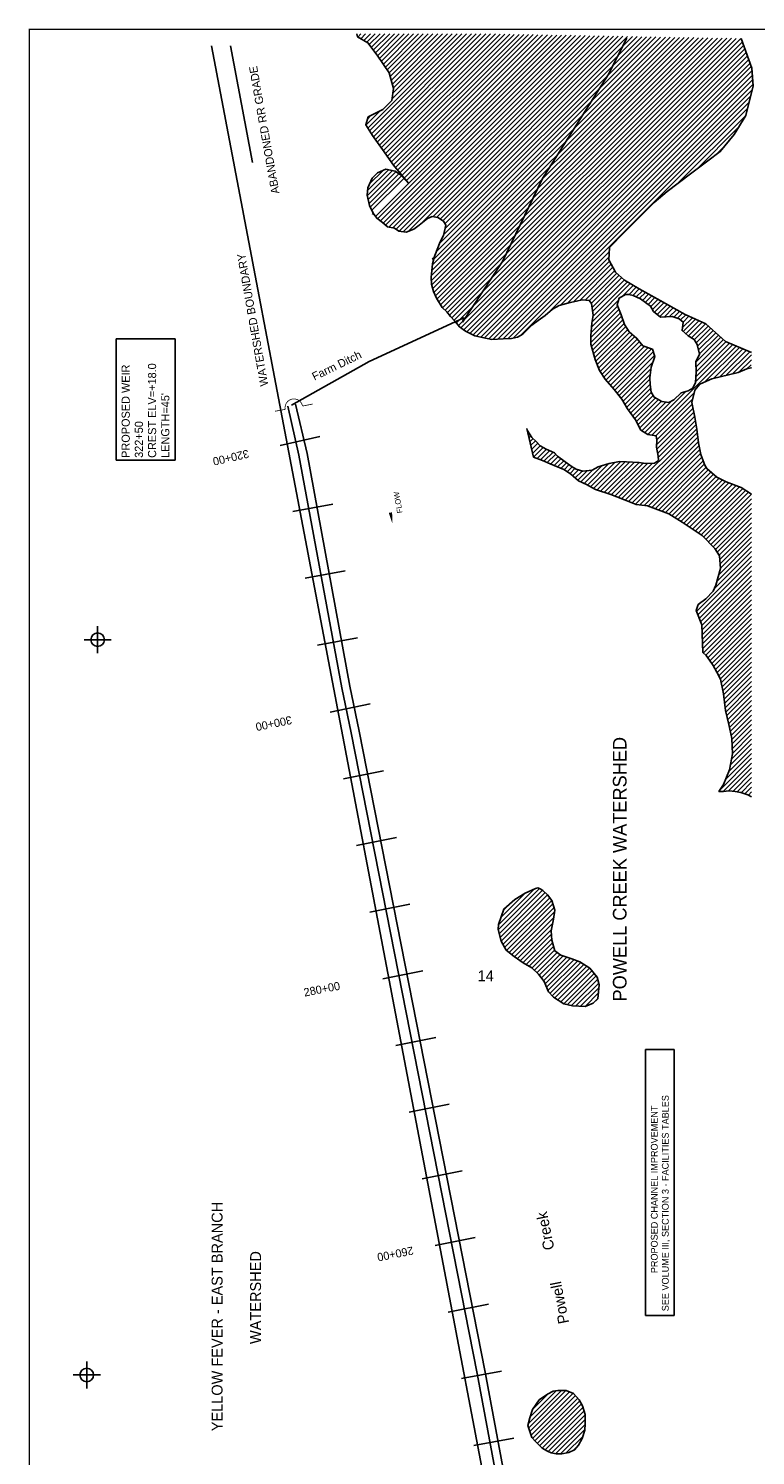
# Model space of a CAD drawing. Extents: x 208495 to 219212, y 864244 to 880254.
# Tile 2 of 3: x 208495 to 213839, y 869755 to 880254. Entities that reach past the tile are written whole.
import ezdxf
from ezdxf.enums import TextEntityAlignment as Align

# ---------------------------------------------------------------- set-up
doc = ezdxf.new("R2010")
doc.units = 0
doc.header["$LTSCALE"] = 800
doc.header["$PDMODE"] = 34
doc.header["$PDSIZE"] = 100
doc.linetypes.add('STREAM', pattern=[0])
doc.layers.get('0').update_dxf_attribs({"linetype": 'CONTINUOUS'})
for name, color, linetype in [('BORDER', 1, 'CONTINUOUS'), ('PROPOSED', 7, 'CONTINUOUS'), ('RR', 13, 'CONTINUOUS'), ('SEC', 2, 'CONTINUOUS'), ('STATIONS', 7, 'CONTINUOUS'), ('TEXT', 7, 'CONTINUOUS'), ('TRUNKS', 5, 'STREAM'), ('WETDBA', 12, 'CONTINUOUS'), ('WETFILL', 8, 'CONTINUOUS'), ('WSHEDS', 3, 'CONTINUOUS')]:
    doc.layers.add(name, color=color, linetype=linetype)

# ---------------------------------------------------------------- blocks, each defined once
blk = doc.blocks.new('FLARROW')
at = {"color": 0}
blk.add_lwpolyline([(-0.28, 0.019, 0, 0.05, 0), (-0.112, 0.019, 0, 0, -0.087559), (-0.012, 0.001, 0, 0, 0.245722), (0.075, 0.013, 0, 0, -0.309425), (0.212, 0.015, 0, 0, 0), (0.278, 0.013, 0, 0, 0)], format="xyseb", dxfattribs=at)
blk.add_text('FLOW', height=0.08, dxfattribs=at).set_placement((0.015, -0.157), align=Align.CENTER)
blk = doc.blocks.new('*X')
at = {"color": 0}
for p, q in [((210915, 880191), (210937, 880214)), ((210938, 880179), (210973, 880214)), ((210960, 880166), (211008, 880214)), ((210983, 880153), (211044, 880214)), ((210988, 879522), (211680, 880214)), ((211000, 880136), (211079, 880214)), ((211002, 879501), (211715, 880214)), ((211016, 879479), (211751, 880214)), ((211016, 880116), (211114, 880214)), ((211030, 879458), (211786, 880214)), ((211031, 880096), (211150, 880214)), ((211045, 879437), (211821, 880214)), ((211045, 878872), (212379, 880206)), ((211046, 880075), (211185, 880214)), ((211059, 879417), (211857, 880214)), ((211061, 878853), (212413, 880205)), ((211062, 880055), (211220, 880214)), ((211074, 879396), (211892, 880214)), ((211076, 880034), (211256, 880214)), ((211081, 878837), (212448, 880204)), ((211088, 879375), (211927, 880214)), ((211090, 880013), (211291, 880214)), ((211101, 878822), (212483, 880204)), ((211103, 879354), (211962, 880213)), ((211104, 879992), (211326, 880214)), ((211118, 879970), (211362, 880214)), ((211118, 879334), (211997, 880213)), ((211120, 878806), (212517, 880203)), ((211132, 879949), (211397, 880214)), ((211132, 879313), (212032, 880212)), ((211143, 878793), (212552, 880202)), ((211146, 879928), (211432, 880214)), ((211147, 879292), (212066, 880211)), ((211154, 879900), (211468, 880214)), ((211162, 879873), (211503, 880214)), ((211162, 879272), (212101, 880211)), ((211167, 879737), (211645, 880214)), ((211170, 879845), (211539, 880214)), ((211173, 879778), (211609, 880214)), ((211173, 878788), (212587, 880202)), ((211177, 879251), (212136, 880210)), ((211178, 879818), (211574, 880214)), ((211192, 879232), (212170, 880210)), ((211198, 878777), (212622, 880201)), ((211208, 879212), (212205, 880209)), ((211219, 878763), (212656, 880200)), ((211224, 879193), (212240, 880208)), ((211240, 879173), (212274, 880208)), ((211250, 878759), (212691, 880200)), ((211256, 879154), (212309, 880207)), ((211272, 879134), (212344, 880206)), ((211289, 878762), (212726, 880199)), ((211381, 878819), (212760, 880198)), ((211457, 878436), (213212, 880190)), ((211457, 878400), (213246, 880189)), ((211460, 878474), (213177, 880191)), ((211460, 878368), (213281, 880189)), ((211463, 878512), (213142, 880191)), ((211467, 878869), (212795, 880198)), ((211467, 878340), (213316, 880188)), ((211474, 878558), (213107, 880192)), ((211475, 878312), (213350, 880187)), ((211487, 878288), (213385, 880187)), ((211492, 878611), (213073, 880193)), ((211497, 878865), (212830, 880197)), ((211498, 878265), (213420, 880186)), ((211511, 878242), (213455, 880185)), ((211514, 878670), (213038, 880193)), ((211520, 878852), (212865, 880197)), ((211524, 878220), (213489, 880185)), ((211538, 878198), (213524, 880184)), ((211541, 878838), (212899, 880196)), ((211548, 878738), (213003, 880194)), ((211556, 878817), (212934, 880195)), ((211557, 878783), (212969, 880195)), ((211557, 878182), (213559, 880184)), ((211574, 878164), (213593, 880183)), ((211590, 878145), (213628, 880182)), ((211607, 878126), (213663, 880182)), ((211624, 878107), (213697, 880181)), ((211640, 878088), (213732, 880180)), ((211656, 878068), (213743, 880156)), ((211674, 878051), (213752, 880130)), ((211694, 878036), (213762, 880104)), ((211716, 878022), (213771, 880078)), ((211739, 878011), (213780, 880052)), ((211763, 877999), (213790, 880026)), ((211789, 877990), (213799, 880000)), ((211819, 877984), (213808, 879974)), ((211848, 877978), (213814, 879944)), ((211878, 877972), (213817, 879911)), ((211908, 877967), (213819, 879878)), ((211945, 877969), (213821, 879845)), ((211983, 877971), (213815, 879804)), ((212019, 877972), (213803, 879757)), ((212058, 877976), (213791, 879709)), ((210974, 879544), (211077, 879647)), ((210988, 879593), (211007, 879611)), ((212117, 877999), (213779, 879662)), ((213264, 879112), (213767, 879614)), ((213408, 879220), (213713, 879525)), ((213550, 879327), (213614, 879391)), ((210986, 879025), (211170, 879209)), ((210987, 879062), (211140, 879215)), ((210992, 878996), (211196, 879200)), ((210999, 878967), (211217, 879186)), ((211001, 879111), (211099, 879208)), ((211008, 878941), (211237, 879170)), ((211019, 878917), (211254, 879151)), ((211025, 878888), (211030, 878893)), ((212319, 878166), (212764, 878611)), ((212406, 878218), (212763, 878574)), ((212455, 878231), (212767, 878543)), ((212501, 878242), (212779, 878520)), ((212549, 878255), (212791, 878497)), ((212586, 878256), (212804, 878474)), ((212618, 878253), (212819, 878454)), ((212633, 878232), (212838, 878438)), ((212638, 878202), (212857, 878421)), ((212639, 878097), (212919, 878378)), ((212642, 878171), (212876, 878405)), ((212645, 878138), (212898, 878391)), ((212865, 878287), (212941, 878364)), ((212910, 878298), (212963, 878351)), ((212634, 878057), (212832, 878255)), ((212938, 878290), (212985, 878338)), ((212963, 878279), (213008, 878325)), ((212987, 878269), (213031, 878312)), ((213008, 878254), (213053, 878299)), ((213029, 878239), (213076, 878287)), ((213049, 878224), (213098, 878274)), ((213069, 878209), (213121, 878261)), ((213082, 878186), (213144, 878248)), ((213097, 878166), (213166, 878236)), ((212629, 877981), (212836, 878188)), ((212629, 877945), (212846, 878163)), ((212631, 878018), (212826, 878213)), ((212633, 877915), (212855, 878137)), ((213117, 878151), (213189, 878223)), ((213136, 878135), (213212, 878211)), ((213168, 878131), (213235, 878198)), ((213205, 878133), (213258, 878185)), ((213238, 878131), (213280, 878173)), ((213266, 878123), (213303, 878160)), ((213288, 878110), (213326, 878148)), ((213307, 878094), (213350, 878137)), ((212641, 877887), (212864, 878110)), ((212649, 877860), (212873, 878084)), ((212657, 877833), (212886, 878061)), ((212666, 877806), (212900, 878040)), ((213303, 878054), (213375, 878126)), ((213308, 878024), (213399, 878115)), ((213327, 878008), (213423, 878104)), ((213347, 877992), (213448, 878093)), ((213368, 877978), (213472, 878082)), ((213389, 877964), (213491, 878065)), ((213403, 877942), (213510, 878049)), ((213413, 877917), (213528, 878032)), ((212676, 877781), (212915, 878020)), ((212686, 877756), (212934, 878003)), ((212697, 877731), (212953, 877987)), ((212711, 877710), (212971, 877970)), ((212725, 877688), (212987, 877950)), ((212739, 877667), (213003, 877931)), ((213399, 877655), (213672, 877928)), ((213400, 877692), (213647, 877939)), ((213401, 877799), (213584, 877982)), ((213402, 877764), (213603, 877965)), ((213402, 877729), (213622, 877949)), ((213420, 877889), (213547, 878015)), ((213427, 877860), (213566, 877998)), ((212756, 877649), (213023, 877916)), ((212773, 877630), (213049, 877906)), ((212790, 877611), (213075, 877896)), ((212806, 877592), (213088, 877874)), ((212821, 877572), (213097, 877848)), ((213048, 877268), (213697, 877918)), ((213470, 877656), (213722, 877907)), ((213530, 877680), (213747, 877897)), ((213576, 877691), (213772, 877887)), ((213622, 877702), (213797, 877876)), ((213669, 877713), (213810, 877854)), ((213716, 877725), (213809, 877817)), ((212837, 877553), (213086, 877802)), ((212852, 877533), (213072, 877752)), ((212866, 877511), (213067, 877712)), ((213776, 877749), (213807, 877780)), ((212879, 877488), (213063, 877673)), ((212891, 877466), (213064, 877638)), ((212905, 877444), (213067, 877606)), ((212920, 877424), (213072, 877576)), ((212935, 877403), (213087, 877555)), ((212950, 877383), (213104, 877537)), ((212963, 877361), (213127, 877524)), ((212975, 877338), (213149, 877511)), ((212988, 877315), (213180, 877506)), ((213003, 877295), (213221, 877513)), ((213025, 877282), (213327, 877583)), ((213077, 877263), (213387, 877572)), ((213107, 877257), (213377, 877527)), ((213112, 877191), (213380, 877460)), ((213113, 877227), (213374, 877489)), ((213114, 877158), (213387, 877431)), ((213119, 877128), (213393, 877401)), ((212159, 877299), (212161, 877301)), ((212855, 876793), (213402, 877340)), ((212880, 876783), (213407, 877309)), ((213124, 877097), (213398, 877371)), ((212166, 877271), (212174, 877279)), ((212173, 877242), (212188, 877257)), ((212179, 877213), (212204, 877237)), ((212186, 877185), (212221, 877220)), ((212193, 877156), (212238, 877202)), ((212906, 876773), (213411, 877278)), ((212932, 876764), (213415, 877247)), ((212958, 876754), (213420, 877216)), ((212988, 876749), (213425, 877186)), ((212200, 877128), (212255, 877183)), ((212208, 877101), (212278, 877171)), ((212234, 877091), (212302, 877159)), ((212259, 877081), (212326, 877148)), ((212284, 877071), (212351, 877137)), ((212308, 877060), (212371, 877122)), ((212333, 877048), (212389, 877105)), ((212358, 877038), (212409, 877089)), ((213020, 876745), (213430, 877156)), ((213050, 876740), (213436, 877126)), ((213076, 876731), (213444, 877099)), ((212383, 877028), (212429, 877074)), ((212408, 877017), (212449, 877059)), ((212432, 877007), (212470, 877045)), ((212454, 876993), (212491, 877030)), ((212476, 876980), (212514, 877018)), ((212495, 876964), (212539, 877007)), ((212514, 876947), (212565, 876998)), ((212533, 876931), (212602, 877000)), ((212556, 876918), (212646, 877009)), ((212580, 876907), (212710, 877037)), ((212604, 876895), (212762, 877053)), ((212626, 876883), (212806, 877062)), ((212649, 876870), (212848, 877069)), ((212673, 876858), (212882, 877067)), ((212699, 876849), (212915, 877065)), ((212726, 876841), (212949, 877064)), ((212753, 876832), (212983, 877062)), ((212779, 876823), (213013, 877057)), ((212804, 876813), (213045, 877053)), ((212830, 876803), (213082, 877055)), ((213101, 876721), (213454, 877074)), ((213127, 876711), (213463, 877048)), ((213153, 876702), (213475, 877024)), ((213178, 876692), (213492, 877006)), ((213204, 876682), (213512, 876990)), ((213225, 876668), (213531, 876974)), ((213247, 876654), (213550, 876958)), ((213268, 876641), (213573, 876945)), ((213290, 876627), (213596, 876933)), ((213311, 876613), (213619, 876921)), ((213333, 876599), (213644, 876911)), ((213354, 876585), (213670, 876901)), ((213375, 876570), (213696, 876891)), ((213396, 876556), (213721, 876882)), ((213417, 876542), (213745, 876870)), ((213439, 876528), (213766, 876856)), ((213457, 876511), (213788, 876842)), ((213475, 876494), (213809, 876828)), ((213493, 876476), (213811, 876794)), ((213510, 876458), (213811, 876759)), ((213528, 876440), (213811, 876723)), ((213544, 876421), (213811, 876688)), ((213558, 876400), (213811, 876653)), ((213571, 876378), (213811, 876617)), ((213577, 876348), (213811, 876582)), ((213570, 876235), (213811, 876476)), ((213580, 876316), (213811, 876546)), ((213583, 876283), (213811, 876511)), ((213405, 875965), (213811, 876370)), ((213533, 876128), (213811, 876405)), ((213556, 876186), (213811, 876440)), ((213415, 875939), (213811, 876334)), ((213425, 875914), (213811, 876299)), ((213435, 875888), (213811, 876264)), ((213444, 875861), (213811, 876228)), ((213445, 875828), (213811, 876193)), ((213447, 875794), (213811, 876158)), ((213449, 875760), (213811, 876122)), ((213450, 875726), (213811, 876087)), ((213452, 875693), (213811, 876051)), ((213415, 876009), (213432, 876026)), ((213456, 875661), (213811, 876016)), ((213473, 875643), (213811, 875981)), ((213488, 875623), (213811, 875945)), ((213503, 875602), (213811, 875910)), ((213517, 875582), (213811, 875875)), ((213531, 875560), (213811, 875839)), ((213544, 875538), (213811, 875804)), ((213557, 875515), (213811, 875769)), ((213569, 875491), (213811, 875733)), ((213580, 875467), (213811, 875698)), ((213587, 875439), (213811, 875663)), ((213593, 875410), (213811, 875627)), ((213600, 875381), (213811, 875592)), ((213605, 875351), (213811, 875557)), ((213609, 875319), (213811, 875521)), ((213612, 875288), (213811, 875486)), ((213616, 875256), (213811, 875450)), ((213621, 875225), (213811, 875415)), ((213627, 875196), (213811, 875380)), ((213634, 875167), (213811, 875344)), ((213640, 875139), (213811, 875309)), ((213647, 875110), (213811, 875274)), ((213653, 875081), (213811, 875238)), ((213660, 875052), (213811, 875203)), ((213665, 875022), (213811, 875168)), ((213666, 874988), (213811, 875132)), ((213668, 874954), (213811, 875097)), ((213653, 874834), (213811, 874991)), ((213662, 874877), (213811, 875026)), ((213669, 874920), (213811, 875062)), ((213576, 874651), (213811, 874885)), ((213619, 874729), (213811, 874920)), ((213642, 874787), (213811, 874955)), ((213602, 874640), (213811, 874849)), ((213641, 874645), (213811, 874814)), ((213673, 874641), (213811, 874779)), ((213704, 874637), (213811, 874743)), ((213734, 874631), (213811, 874708)), ((213761, 874623), (213811, 874673)), ((213787, 874613), (213811, 874637)), ((213810, 874601), (213811, 874602)), ((211947, 873622), (212251, 873926)), ((211949, 873659), (212212, 873922)), ((211955, 873594), (212274, 873914)), ((211962, 873567), (212293, 873897)), ((211967, 873713), (212146, 873891)), ((211970, 873539), (212311, 873880)), ((211983, 873516), (212326, 873859)), ((211995, 873493), (212341, 873839)), ((211988, 873769), (212015, 873796)), ((212008, 873471), (212350, 873813)), ((212028, 873456), (212358, 873786)), ((212048, 873440), (212362, 873754)), ((212067, 873424), (212357, 873714)), ((212088, 873409), (212348, 873670)), ((212108, 873395), (212339, 873625)), ((212129, 873380), (212338, 873589)), ((212152, 873367), (212341, 873557)), ((212175, 873355), (212347, 873527)), ((212197, 873342), (212355, 873500)), ((212215, 873325), (212362, 873472)), ((212233, 873308), (212381, 873455)), ((212250, 873289), (212402, 873440)), ((212265, 873268), (212426, 873430)), ((212280, 873248), (212453, 873421)), ((212292, 873224), (212480, 873413)), ((212302, 873200), (212506, 873403)), ((212313, 873175), (212531, 873393)), ((212328, 873155), (212555, 873382)), ((212345, 873137), (212577, 873368)), ((212365, 873121), (212598, 873354)), ((212386, 873107), (212620, 873340)), ((212408, 873093), (212636, 873321)), ((212430, 873079), (212652, 873302)), ((212458, 873072), (212668, 873283)), ((212486, 873065), (212679, 873259)), ((212518, 873062), (212687, 873231)), ((212552, 873060), (212689, 873197)), ((212586, 873059), (212685, 873158)), ((212649, 873086), (212681, 873118)), ((212170, 869991), (212412, 870233)), ((212172, 869958), (212446, 870232)), ((212180, 869931), (212472, 870223)), ((212181, 870037), (212375, 870232)), ((212189, 869904), (212498, 870213)), ((212200, 870093), (212318, 870210)), ((212200, 869880), (212516, 870196)), ((212217, 869862), (212532, 870177)), ((212234, 869844), (212548, 870157)), ((212252, 869826), (212560, 870134)), ((212270, 869809), (212570, 870109)), ((212293, 869796), (212578, 870082)), ((212316, 869784), (212586, 870054)), ((212341, 869774), (212586, 870019)), ((212370, 869767), (212586, 869983)), ((212406, 869768), (212584, 869946)), ((212446, 869773), (212572, 869898)), ((212502, 869793), (212536, 869828))]:
    blk.add_line(p, q, dxfattribs=at)
blk = doc.blocks.new('CHIMP')
at = {"layer": 'PROPOSED', "color": 0}
for p, q in [((-210, 1959), (0, 1959)), ((-210, 0), (-210, 1959)), ((0, 1959), (0, 0)), ((0, 0), (-210, 0))]:
    blk.add_line(p, q, dxfattribs=at)
for s, p in [('PROPOSED CHANNEL IMPROVEMENT', (-121, 312)), ('SEE VOLUME III, SECTION 3 - FACILITIES TABLES', (-40, 32))]:
    blk.add_text(s, height=50, rotation=90, dxfattribs=at).set_placement(p)

msp = doc.modelspace()

# ---------------------------------------------------------------- linework, layer by layer
at = {"layer": 'BORDER', "color": 0, "const_width": 10}
msp.add_lwpolyline([(218960, 864249), (218960, 880249), (208500, 880249), (208500, 864249)], close=True, dxfattribs=at)
at = {"layer": 'PROPOSED', "color": 0}
for p, q in [((209138, 877971), (209572, 877971)), ((209138, 877078), (209138, 877971)), ((209572, 877971), (209572, 877078)), ((209572, 877078), (209138, 877078))]:
    msp.add_line(p, q, dxfattribs=at)
at = {"layer": 'PROPOSED', "color": 0, "const_width": 5.62}
msp.add_lwpolyline([(210307, 877438), (210382, 877452, -1), (210509, 877476), (210583, 877491)], format="xyb", dxfattribs=at)
at = {"layer": 'PROPOSED', "color": 0, "linetype": 'STREAM'}
for points in [[(212737, 865282), (211792, 870357), (210867, 875073), (210799, 875404), (210483, 877116), (210400, 877476)], [(212796, 865293), (211851, 870368), (210925, 875085), (210858, 875416), (210542, 877128), (210458, 877490)]]:
    msp.add_lwpolyline(points, dxfattribs=at)
at = {"layer": 'RR', "color": 0}
msp.add_lwpolyline([(209979, 880126), (210142, 879268)], dxfattribs=at)
at = {"layer": 'SEC', "color": 0}
for p in [(209003, 875757), (208923, 870347)]:
    msp.add_point(p, dxfattribs=at)
at = {"layer": 'STATIONS', "color": 0}
for p, q in [((210344, 877185), (210636, 877253)), ((210438, 876701), (210733, 876755)), ((210528, 876209), (210823, 876264)), ((210619, 875717), (210914, 875772)), ((210713, 875223), (211007, 875284)), ((210811, 874734), (211105, 874792)), ((210907, 874244), (211201, 874301)), ((211003, 873753), (211298, 873811)), ((211100, 873262), (211394, 873320)), ((211196, 872772), (211490, 872830)), ((211292, 872281), (211587, 872339)), ((211389, 871790), (211683, 871848)), ((211485, 871300), (211779, 871358)), ((211581, 870809), (211876, 870867)), ((211677, 870320), (211972, 870375)), ((211769, 869828), (212063, 869883))]:
    msp.add_line(p, q, dxfattribs=at)
at = {"layer": 'TRUNKS', "color": 0, "linetype": 'STREAM'}
msp.add_lwpolyline([(210429, 877483), (210999, 877803), (211696, 878125), (211685, 878094), (211980, 878541), (212274, 879150), (212755, 879912), (212893, 880183)], dxfattribs=at)
at = {"layer": 'WETDBA', "color": 0}
for points in [[(210908, 880214), (210914, 880192), (210990, 880149), (211059, 880059), (211146, 879928), (211179, 879813), (211165, 879724), (211100, 879658), (210992, 879604), (210974, 879545), (211023, 879468), (211097, 879363), (211178, 879249), (211285, 879118)], [(213734, 880180), (213813, 879962), (213823, 879832), (213767, 879614), (213683, 879475), (213580, 879348), (213488, 879281), (213361, 879184), (213190, 879056), (213094, 878973), (212987, 878865), (212874, 878752), (212765, 878642), (212762, 878553), (212810, 878462), (212877, 878403), (212983, 878339), (213138, 878252), (213323, 878149), (213474, 878080), (213619, 877950), (213811, 877870)], [(211028, 878896), (211002, 878953), (210985, 879027), (210988, 879083), (211020, 879153), (211061, 879193), (211122, 879218), (211190, 879205), (211229, 879178), (211285, 879118)], [(211477, 878570), (211481, 878584), (211520, 878684), (211546, 878732), (211562, 878806), (211545, 878836), (211503, 878864), (211461, 878870), (211429, 878856), (211367, 878808), (211327, 878777), (211271, 878756), (211218, 878764), (211185, 878786), (211134, 878794), (211096, 878826), (211055, 878858), (211028, 878896), (211024, 878885)], [(211477, 878570), (211464, 878523), (211456, 878421), (211458, 878372), (211473, 878318), (211495, 878271), (211536, 878201), (211569, 878170), (211597, 878136), (211631, 878099), (211662, 878060), (211708, 878026), (211776, 877992), (211821, 877984), (211902, 877967), (211984, 877971), (212045, 877973), (212090, 877983), (212128, 878006), (212194, 878071), (212242, 878105), (212292, 878143), (212346, 878189)], [(211462, 878556), (211477, 878570)], [(212157, 877310), (212161, 877300), (212196, 877245), (212227, 877215), (212255, 877183), (212301, 877159), (212361, 877133), (212384, 877108), (212439, 877066), (212492, 877029), (212522, 877013), (212570, 876996), (212638, 877004), (212683, 877028), (212764, 877054), (212840, 877069), (212891, 877067), (212982, 877062), (213033, 877053), (213097, 877056), (213126, 877076), (213123, 877108), (213111, 877173), (213113, 877225), (213110, 877257), (213048, 877268), (212996, 877299), (212956, 877374), (212897, 877456), (212857, 877526), (212801, 877598), (212735, 877673), (212693, 877738), (212661, 877819), (212629, 877931), (212629, 877994), (212637, 878087), (212646, 878145), (212634, 878231), (212617, 878254), (212564, 878258), (212524, 878248), (212500, 878242), (212476, 878237)], [(212476, 878237), (212396, 878215), (212346, 878189)], [(213811, 877758), (213806, 877757), (213775, 877749), (213711, 877723), (213517, 877677), (213431, 877638), (213392, 877593), (213371, 877502), (213394, 877395), (213407, 877307), (213421, 877205), (213437, 877120), (213466, 877041), (213481, 877016), (213556, 876954), (213624, 876918), (213734, 876877), (213811, 876827)], [(212206, 877101), (212157, 877310)], [(212206, 877101), (212273, 877076), (212330, 877050), (212429, 877009), (212480, 876977), (212538, 876927), (212596, 876900), (212664, 876861), (212775, 876825), (212875, 876785), (212961, 876753), (213045, 876742), (213203, 876683), (213300, 876621), (213446, 876523), (213540, 876428), (213574, 876374), (213583, 876281), (213548, 876158), (213527, 876115), (213474, 876059), (213417, 876015), (213402, 875973), (213444, 875866), (213453, 875663), (213476, 875640), (213500, 875607), (213527, 875567), (213556, 875518), (213581, 875466), (213605, 875358), (213618, 875236), (213642, 875133), (213664, 875030), (213669, 874917), (213647, 874799), (213605, 874692), (213570, 874641), (213604, 874640), (213644, 874645), (213646, 874645), (213690, 874639), (213732, 874632), (213782, 874616), (213811, 874600)]]:
    msp.add_lwpolyline(points, dxfattribs=at)
for points in [[(212883, 878298), (212837, 878271), (212822, 878222), (212852, 878147), (212876, 878077), (212911, 878023), (212968, 877974), (213011, 877920), (213081, 877894), (213099, 877841), (213073, 877763), (213063, 877683), (213064, 877634), (213071, 877578), (213095, 877542), (213150, 877510), (213201, 877503), (213240, 877522), (213292, 877573), (213344, 877587), (213379, 877609), (213399, 877650), (213402, 877726), (213401, 877801), (213428, 877859), (213410, 877930), (213388, 877965), (213343, 877994), (213300, 878031), (213307, 878093), (213278, 878119), (213226, 878134), (213142, 878130), (213090, 878172), (213068, 878210), (212993, 878266), (212940, 878290), (212909, 878298)], [(212221, 873927), (212145, 873891), (212071, 873845), (211990, 873775), (211949, 873662), (211947, 873624), (211970, 873540), (212006, 873473), (212064, 873427), (212130, 873379), (212196, 873343), (212245, 873297), (212285, 873241), (212317, 873166), (212355, 873127), (212430, 873079), (212495, 873062), (212586, 873059), (212645, 873083), (212680, 873115), (212691, 873218), (212675, 873274), (212621, 873340), (212547, 873387), (212489, 873410), (212409, 873435), (212364, 873467), (212342, 873546), (212336, 873614), (212355, 873701), (212364, 873768), (212342, 873837), (212310, 873880), (212276, 873912), (212256, 873923), (212239, 873932)], [(212387, 870234), (212352, 870227), (212309, 870206), (212250, 870164), (212201, 870093), (212179, 870032), (212166, 869976), (212177, 869939), (212194, 869888), (212224, 869854), (212272, 869808), (212309, 869787), (212337, 869774), (212374, 869766), (212415, 869768), (212467, 869776), (212509, 869797), (212539, 869830), (212566, 869879), (212584, 869940), (212586, 869987), (212586, 870057), (212567, 870120), (212544, 870164), (212500, 870212), (212448, 870232)]]:
    msp.add_lwpolyline(points, close=True, dxfattribs=at)
at = {"layer": 'WSHEDS', "color": 0}
msp.add_lwpolyline([(209840, 880126), (212830, 864390, -0.477114)], format="xyb", dxfattribs=at)

# ---------------------------------------------------------------- block references
at = {"layer": 'PROPOSED', "color": 0}
msp.add_blockref('CHIMP', (213241, 870784), dxfattribs=at)
at = {"layer": 'TRUNKS', "color": 0, "xscale": 500, "yscale": 500, "zscale": 500, "rotation": 100}
msp.add_blockref('FLARROW', (211155, 876749), dxfattribs=at)
at = {"layer": 'WETFILL', "color": 0}
msp.add_blockref('*X', (0, 0), dxfattribs=at)
msp.add_blockref('*X', (0, 0), dxfattribs=at)
msp.add_blockref('*X', (0, 0), dxfattribs=at)

# ---------------------------------------------------------------- texts
at = {"layer": 'PROPOSED', "color": 0}
for s, p in [('PROPOSED WEIR', (209239, 877095)), ('CREST ELV=+18.0', (209433, 877095)), ("LENGTH=45'", (209530, 877095)), ('322+50', (209336, 877095))]:
    msp.add_text(s, height=60, rotation=90, dxfattribs=at).set_placement(p)
at = {"layer": 'STATIONS', "color": 0}
for s, rotation, p in [('320+00', 193.0054, (209976, 877126)), ('300+00', 191.5709, (210292, 875170)), ('280+00', 11.1044, (210657, 873157)), ('260+00', 191.1044, (211186, 871267))]:
    msp.add_text(s, height=60, rotation=rotation, dxfattribs=at).set_placement(p, align=Align.CENTER)
at = {"layer": 'TEXT', "color": 0}
for s, height, rotation, p in [('ABANDONED RR GRADE', 60, 100, (210340, 879043)), ('WATERSHED BOUNDARY', 60, 100, (210258, 877628)), ('Farm Ditch', 60, 26, (210597, 877662)), ('POWELL CREEK WATERSHED', 100, 90, (212891, 873095)), ('YELLOW FEVER - EAST BRANCH', 80, 90, (209921, 869933)), ('WATERSHED', 80, 90, (210204, 870575))]:
    msp.add_text(s, height=height, rotation=rotation, dxfattribs=at).set_placement(p)
msp.add_text('14', height=80, dxfattribs=at).set_placement((211856, 873244), align=Align.CENTER)
at = {"layer": 'TRUNKS', "color": 0}
msp.add_text('Powell        Creek', height=80, rotation=101.3298, dxfattribs=at).set_placement((212470, 870732))

doc.saveas('drawing.dxf')
